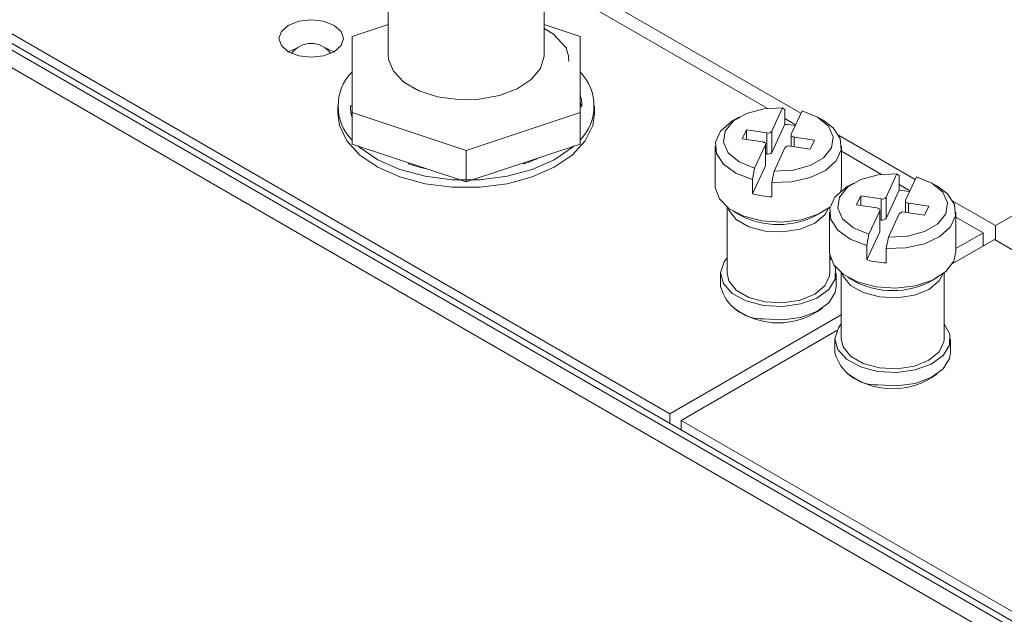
# Model space of a CAD drawing. Header units: millimetres. Extents: x 0 to 1118, y 0 to 864.
# Tile 213 of 256: x 797 to 812, y 258 to 267. Entities that reach past the tile are written whole.
import ezdxf

# ---------------------------------------------------------------- set-up
doc = ezdxf.new("R2010")
doc.units = ezdxf.units.MM

msp = doc.modelspace()

# ---------------------------------------------------------------- linework, layer by layer
at = {"color": 7, "linetype": 'Continuous', "lineweight": 15}
for p, q in [((828.706, 248.123), (776.91, 278.024)), ((828.938, 248.26), (777.31, 278.064)), ((781.192, 275.927), (829.028, 248.312)), ((781.545, 275.872), (807.178, 261.074)), ((802.822, 269.013), (802.822, 266.625)), ((805.235, 266.625), (805.235, 269.013)), ((805.235, 268.013), (809.207, 265.72)), ((805.235, 267.789), (808.685, 265.797)), ((802.822, 267.093), (802.266, 266.908)), ((805.791, 266.908), (805.235, 267.093)), ((802.266, 266.908), (802.266, 265.733)), ((805.235, 267.03), (805.381, 266.946)), ((805.381, 266.946), (805.574, 266.733)), ((805.791, 265.733), (805.791, 266.908)), ((801.28, 266.672), (801.409, 266.726)), ((801.859, 266.726), (801.987, 266.672)), ((802.043, 265.833), (802.043, 265.718)), ((802.24, 265.833), (802.266, 265.833)), ((802.251, 265.718), (802.266, 265.718)), ((802.266, 265.733), (804.028, 265.146)), ((802.266, 265.733), (802.266, 265.245)), ((804.028, 265.146), (805.791, 265.733)), ((805.817, 265.833), (805.791, 265.833)), ((805.791, 265.733), (805.791, 265.245)), ((806.013, 265.718), (806.013, 265.833)), ((808.923, 265.806), (808.755, 265.443)), ((808.956, 265.774), (808.923, 265.806)), ((808.956, 265.55), (808.956, 265.774)), ((809.057, 265.396), (809.225, 265.759)), ((808.255, 265.663), (808.166, 265.612)), ((808.956, 265.55), (808.755, 265.116)), ((808.956, 265.64), (809.125, 265.543)), ((809.549, 265.612), (809.46, 265.663)), ((808.365, 265.466), (808.3, 265.326)), ((808.679, 265.417), (808.365, 265.466)), ((808.365, 265.316), (808.365, 265.466)), ((808.679, 265.091), (808.679, 265.417)), ((808.755, 265.443), (808.755, 265.116)), ((809.055, 265.387), (809.055, 265.21)), ((809.789, 265.384), (810.975, 264.699)), ((812.216, 263.983), (814.87, 265.515)), ((802.266, 265.245), (804.028, 264.658)), ((804.028, 264.658), (805.791, 265.245)), ((808.3, 265.326), (808.614, 265.278)), ((808.658, 265.234), (808.49, 264.871)), ((808.658, 264.907), (808.658, 265.234)), ((808.66, 264.916), (808.66, 265.243)), ((809.415, 265.303), (809.101, 265.352)), ((809.35, 265.164), (809.415, 265.303)), ((804.028, 265.146), (804.028, 264.658)), ((807.88, 265.213), (807.88, 264.6)), ((808.679, 265.091), (808.66, 265.094)), ((808.791, 264.824), (808.96, 265.187)), ((809.036, 265.213), (809.35, 265.164)), ((809.835, 264.6), (809.835, 265.213)), ((809.835, 265.133), (810.453, 264.776)), ((803.134, 264.938), (803.147, 264.951)), ((803.22, 264.911), (803.22, 264.927)), ((804.923, 264.938), (804.91, 264.951)), ((808.658, 264.907), (808.457, 264.474)), ((808.49, 264.871), (808.457, 264.698)), ((808.759, 264.651), (808.791, 264.824)), ((810.691, 264.785), (810.523, 264.422)), ((810.724, 264.754), (810.691, 264.785)), ((808.457, 264.474), (808.457, 264.698)), ((808.759, 264.427), (808.759, 264.651)), ((810.022, 264.642), (809.934, 264.591)), ((810.724, 264.529), (810.724, 264.754)), ((810.724, 264.62), (810.893, 264.522)), ((810.825, 264.376), (810.993, 264.738)), ((811.317, 264.591), (811.228, 264.642)), ((809.824, 264.515), (809.835, 264.6)), ((810.724, 264.529), (810.523, 264.096)), ((810.132, 264.445), (810.068, 264.306)), ((810.446, 264.397), (810.132, 264.445)), ((810.132, 264.296), (810.132, 264.445)), ((810.446, 264.07), (810.446, 264.397)), ((810.523, 264.422), (810.523, 264.096)), ((810.823, 264.366), (810.823, 264.189)), ((811.183, 264.283), (810.869, 264.331)), ((811.557, 264.364), (812.216, 263.983)), ((808.064, 264.271), (808.064, 263.247)), ((808.166, 264.201), (808.255, 264.15)), ((809.46, 264.15), (809.549, 264.201)), ((809.648, 264.192), (809.648, 263.58)), ((809.651, 264.24), (809.651, 264.271)), ((810.068, 264.306), (810.382, 264.257)), ((810.426, 264.213), (810.257, 263.85)), ((810.426, 263.887), (810.426, 264.213)), ((810.428, 263.896), (810.428, 264.223)), ((810.559, 263.804), (810.728, 264.166)), ((810.804, 264.192), (811.118, 264.143)), ((811.118, 264.143), (811.183, 264.283)), ((811.603, 263.58), (811.603, 264.192)), ((810.446, 264.07), (810.428, 264.073)), ((811.603, 264.112), (812.022, 263.871)), ((810.426, 263.887), (810.225, 263.453)), ((812.022, 263.871), (811.603, 263.629)), ((812.022, 263.666), (812.022, 263.871)), ((812.216, 263.758), (812.216, 263.983)), ((810.257, 263.85), (810.225, 263.678)), ((810.526, 263.631), (810.559, 263.804)), ((812.199, 263.768), (811.547, 263.392)), ((812.199, 263.768), (815.213, 262.029)), ((810.225, 263.453), (810.225, 263.678)), ((810.526, 263.406), (810.526, 263.631)), ((812.022, 263.687), (812.039, 263.677)), ((809.651, 263.247), (809.651, 263.532)), ((809.651, 263.483), (809.669, 263.462)), ((809.831, 263.251), (809.831, 262.227)), ((811.419, 262.227), (811.419, 263.251)), ((807.964, 263.247), (807.964, 263.04)), ((809.75, 263.04), (809.75, 263.247)), ((809.934, 263.181), (810.022, 263.13)), ((811.228, 263.13), (811.317, 263.181)), ((809.831, 262.606), (807.178, 261.074)), ((809.764, 262.363), (807.355, 260.972)), ((809.732, 262.227), (809.732, 262.019)), ((811.518, 262.019), (811.518, 262.227)), ((807.178, 260.925), (807.178, 261.074)), ((807.355, 260.972), (829.157, 248.386)), ((807.355, 260.972), (807.355, 260.823))]:
    msp.add_line(p, q, dxfattribs=at)
at = {"color": 9, "linetype": 'Continuous', "lineweight": 15}
for p, q in [((809.101, 265.352), (809.101, 265.203)), ((810.869, 264.331), (810.869, 264.182))]:
    msp.add_line(p, q, dxfattribs=at)
at = {"color": 7, "linetype": 'Continuous', "lineweight": 15, "flags": 128}
for points in [[(801.28, 266.672), (801.442, 266.61), (801.634, 266.588), (801.825, 266.61), (801.987, 266.672), (802.096, 266.766), (802.134, 266.876), (802.096, 266.987), (801.987, 267.08), (801.825, 267.143), (801.634, 267.165), (801.442, 267.143), (801.28, 267.08), (801.172, 266.987), (801.134, 266.876), (801.172, 266.766), (801.28, 266.672)], [(802.822, 266.625), (802.828, 266.553), (802.906, 266.369), (803.067, 266.204), (803.3, 266.07), (803.586, 265.977), (803.905, 265.932), (804.233, 265.938), (804.546, 265.996), (804.821, 266.1), (805.037, 266.243), (805.178, 266.414), (805.234, 266.601), (805.235, 266.625)], [(806.013, 265.718), (805.987, 265.533), (805.872, 265.294), (805.671, 265.075), (805.393, 264.886), (805.052, 264.736), (804.662, 264.632), (804.243, 264.579), (803.814, 264.579), (803.395, 264.632), (803.005, 264.736), (802.663, 264.886), (802.385, 265.075), (802.184, 265.294), (802.07, 265.533), (802.043, 265.718)], [(808.923, 265.806), (808.631, 265.789), (808.365, 265.717), (808.158, 265.596), (808.034, 265.442), (808.008, 265.273), (808.083, 265.109), (808.25, 264.969), (808.49, 264.871)], [(808.791, 264.824), (809.084, 264.84), (809.35, 264.913), (809.557, 265.034), (809.681, 265.188), (809.707, 265.357), (809.632, 265.521), (809.465, 265.66), (809.225, 265.759)], [(808.457, 264.698), (808.201, 264.795), (808.01, 264.932), (807.901, 265.096), (807.885, 265.272), (807.964, 265.442), (808.13, 265.59), (808.166, 265.612)], [(809.549, 265.612), (809.705, 265.494), (809.814, 265.33), (809.83, 265.154), (809.751, 264.984), (809.585, 264.836), (809.348, 264.725), (809.063, 264.661), (808.759, 264.651)], [(809.057, 265.396), (809.055, 265.389), (809.055, 265.382), (809.058, 265.375), (809.063, 265.369), (809.07, 265.363), (809.079, 265.358), (809.09, 265.354), (809.101, 265.352)], [(808.658, 265.234), (808.66, 265.241), (808.66, 265.248), (808.657, 265.255), (808.652, 265.261), (808.645, 265.267), (808.636, 265.272), (808.625, 265.275), (808.614, 265.278)], [(805.7, 265.215), (805.671, 265.19), (805.393, 265.001), (805.052, 264.851), (804.662, 264.747), (804.243, 264.693), (803.814, 264.693), (803.395, 264.747), (803.005, 264.851), (802.663, 265.001), (802.385, 265.19), (802.356, 265.215)], [(808.66, 264.916), (808.66, 264.914), (808.658, 264.907)], [(810.691, 264.785), (810.399, 264.769), (810.133, 264.696), (809.926, 264.576), (809.802, 264.422), (809.776, 264.253), (809.851, 264.089), (810.018, 263.949), (810.257, 263.85)], [(810.559, 263.804), (810.852, 263.82), (811.118, 263.893), (811.325, 264.013), (811.449, 264.167), (811.475, 264.336), (811.4, 264.5), (811.232, 264.64), (810.993, 264.738)], [(807.88, 264.6), (807.881, 264.571), (807.945, 264.398), (808.098, 264.245), (808.325, 264.127), (808.604, 264.055), (808.909, 264.037), (809.208, 264.074), (809.473, 264.162), (809.651, 264.271)], [(810.225, 263.678), (809.969, 263.774), (809.778, 263.911), (809.669, 264.076), (809.653, 264.252), (809.732, 264.422), (809.898, 264.569), (809.934, 264.591)], [(811.317, 264.591), (811.473, 264.474), (811.582, 264.309), (811.597, 264.133), (811.518, 263.963), (811.352, 263.815), (811.116, 263.704), (810.831, 263.641), (810.526, 263.631)], [(810.825, 264.376), (810.823, 264.369), (810.823, 264.362), (810.826, 264.355), (810.831, 264.348), (810.838, 264.342), (810.847, 264.338), (810.857, 264.334), (810.869, 264.331)], [(810.426, 264.213), (810.428, 264.22), (810.427, 264.227), (810.425, 264.234), (810.42, 264.241), (810.412, 264.246), (810.403, 264.251), (810.393, 264.255), (810.382, 264.257)], [(810.428, 263.896), (810.428, 263.894), (810.426, 263.887)], [(809.648, 263.58), (809.649, 263.55), (809.713, 263.378), (809.866, 263.225), (810.093, 263.107), (810.372, 263.035), (810.676, 263.016), (810.976, 263.053), (811.24, 263.141), (811.445, 263.273), (811.569, 263.434), (811.603, 263.58)], [(808.626, 262.749), (808.359, 262.82), (808.145, 262.936), (808.009, 263.087), (807.965, 263.254), (808.017, 263.421), (808.064, 263.483)], [(809.732, 263.35), (809.74, 263.325), (809.736, 263.155), (809.637, 262.996), (809.453, 262.863), (809.205, 262.772), (808.919, 262.733), (808.626, 262.749)], [(808.652, 262.805), (808.402, 262.872), (808.207, 262.984), (808.091, 263.129), (808.064, 263.247)], [(809.651, 263.247), (809.648, 263.207), (809.577, 263.054), (809.419, 262.923), (809.193, 262.832), (808.927, 262.791), (808.652, 262.805)], [(809.75, 263.04), (809.736, 262.948), (809.637, 262.788), (809.453, 262.656), (809.205, 262.565), (808.919, 262.526), (808.626, 262.542)], [(810.394, 261.729), (810.127, 261.799), (809.913, 261.916), (809.777, 262.066), (809.732, 262.234), (809.785, 262.401), (809.831, 262.463)], [(811.419, 262.463), (811.508, 262.305), (811.504, 262.135), (811.405, 261.975), (811.221, 261.843), (810.973, 261.752), (810.687, 261.712), (810.394, 261.729)], [(810.42, 261.784), (810.17, 261.851), (809.975, 261.964), (809.859, 262.108), (809.831, 262.227)], [(811.419, 262.227), (811.416, 262.187), (811.345, 262.033), (811.186, 261.903), (810.961, 261.811), (810.694, 261.77), (810.42, 261.784)], [(811.518, 262.019), (811.504, 261.927), (811.405, 261.768), (811.221, 261.635), (810.973, 261.544), (810.687, 261.505), (810.394, 261.521)]]:
    msp.add_lwpolyline(points, dxfattribs=at)
at = {"color": 9, "linetype": 'Continuous', "lineweight": 15, "flags": 128}
for points in [[(809.638, 264.261), (809.577, 264.149), (809.419, 264.019), (809.193, 263.928), (808.927, 263.886), (808.652, 263.9), (808.402, 263.967), (808.207, 264.08), (808.091, 264.224), (808.076, 264.261)], [(811.406, 263.241), (811.345, 263.129), (811.186, 262.998), (810.961, 262.907), (810.694, 262.866), (810.42, 262.88), (810.17, 262.947), (809.975, 263.059), (809.859, 263.204), (809.844, 263.241)]]:
    msp.add_lwpolyline(points, dxfattribs=at)
at = {"color": 7, "linetype": 'Continuous', "lineweight": 15}
for centre, radius, start, end in [((801.634, 266.426), 0.375, 36.1027, 143.8973), ((805.062, 266.52), 0.554, 0.2302, 22.5287), ((802.803, 265.833), 0.753, 135.5429, 224.4571), ((805.251, 265.833), 0.755, 315.6802, 44.3198), ((805.204, 265.831), 0.614, 0.1209, 16.8423), ((805.189, 265.714), 0.628, 9.4124, 16.7631), ((802.853, 265.834), 0.614, 180.1209, 196.8423), ((808.862, 263.921), 1.631, 80.8888, 86.6741), ((808.697, 265.489), 0.0742, 255.4757, 321.3904), ((808.697, 265.162), 0.0742, 255.4757, 321.3904), ((809.018, 265.141), 0.0742, 75.4757, 141.3904), ((803.941, 267.372), 2.564, 251.6629, 258.0995), ((804.255, 266.958), 2.127, 288.2953, 295.606), ((808.847, 265.998), 1.573, 255.6365, 266.7774), ((810.629, 262.901), 1.631, 80.8888, 86.6741), ((810.465, 264.469), 0.0742, 255.4757, 321.3904), ((810.786, 264.12), 0.0742, 75.4757, 141.3904), ((808.857, 265.268), 1.269, 241.6443, 298.3557), ((810.465, 264.142), 0.0742, 255.4757, 321.3904), ((810.615, 264.977), 1.573, 255.6365, 266.7774), ((810.625, 264.247), 1.269, 241.6443, 298.3557), ((808.61, 263.209), 0.667, 194.6556, 271.4334), ((808.857, 263.613), 1.134, 233.1027, 306.8973), ((810.377, 262.188), 0.667, 194.6556, 271.4334), ((810.625, 262.593), 1.134, 233.1027, 306.8973)]:
    msp.add_arc(centre, radius, start, end, dxfattribs=at)

doc.saveas('drawing.dxf')
